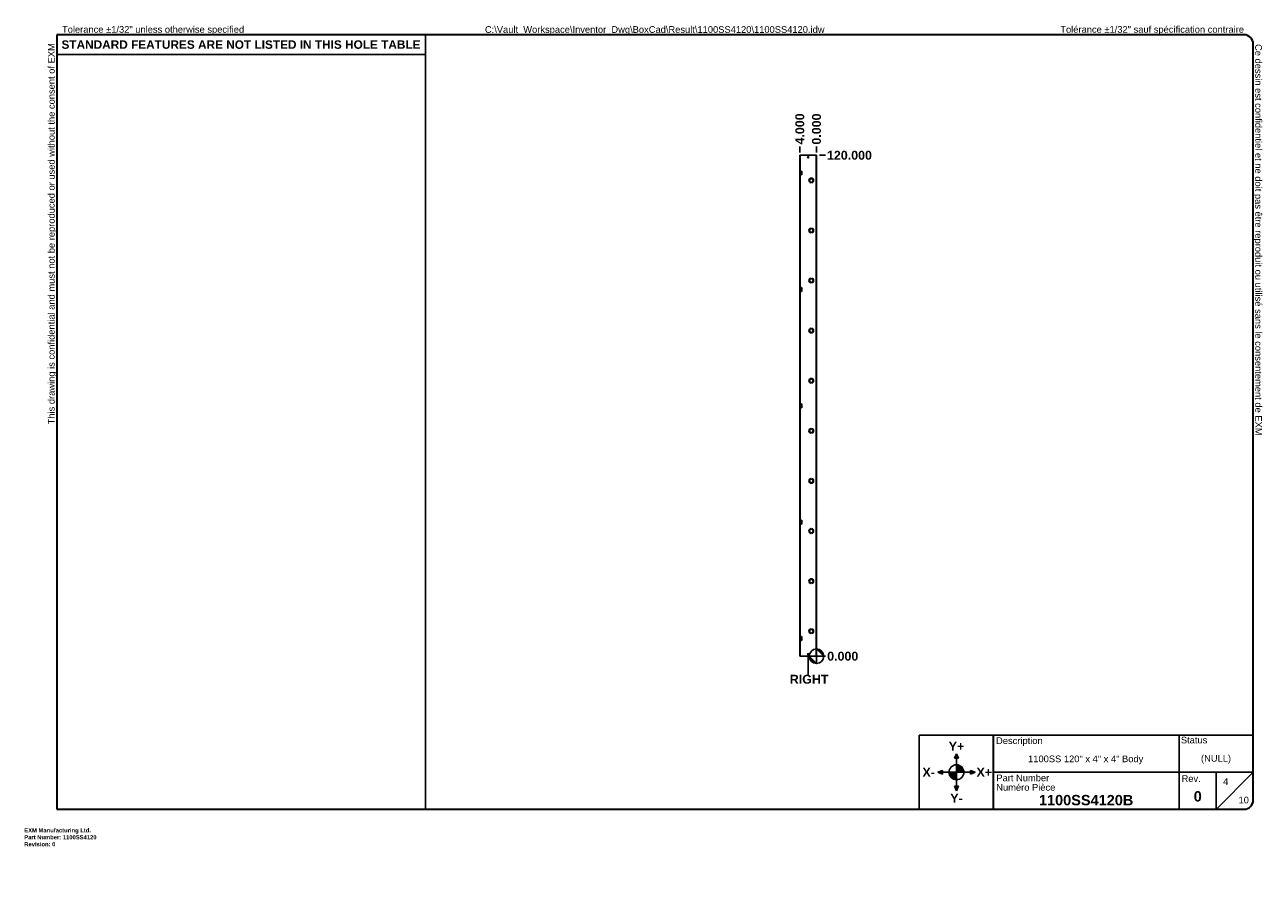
# Model space of a CAD drawing. Header units: inches. Extents: x 0 to 297, y -11 to 192.
import ezdxf

# ---------------------------------------------------------------- set-up
doc = ezdxf.new("R2010")
doc.units = ezdxf.units.IN
doc.header["$LTSCALE"] = 17.777778
doc.header["$MEASUREMENT"] = 0
doc.layers.get('0').update_dxf_attribs({"lineweight": 25})
for name, color, linetype, lineweight in [('Dimensions(ANSI)', 7, 'Continuous', 25), ('Sketch Geometry(ANSI)', 7, 'Continuous', 25), ('Symbols(ANSI)', 7, 'Continuous', 25), ('Visible Edges(ANSI)', 7, 'Continuous', 25), ('Visible Tangent Edges(ANSI)', 7, 'Continuous', 25)]:
    doc.layers.add(name, color=color, linetype=linetype, lineweight=lineweight)
doc.layers.add('Hatch', color=179, linetype='Continuous', lineweight=9, true_color=0x1e1e47)
doc.styles.add('Current-ANSI', font='arial.ttf')
doc.styles.add('Dimension-ANSI', font='arialbd.ttf')
doc.styles.get("Standard").update_dxf_attribs({"font": 'arialbd.ttf'})
doc.styles.add('Text Style44', font='arialbd.ttf')
doc.dimstyles.new('INCH-ANSI', dxfattribs={"dimscale": 17.777778, "dimtxt": 0.12, "dimasz": 0.098425, "dimexe": 0.04, "dimexo": 0.04, "dimgap": 0.031496, "dimtad": 0, "dimtih": 1, "dimtoh": 1, "dimdec": 3, "dimrnd": 1e-08, "dimzin": 0, "dimdsep": 46, "dimtxsty": 'Dimension-ANSI', "dimcen": 0.09, "dimdle": 0.312, "dimclrd": 179, "dimclre": 179, "dimclrt": 7, "dimadec": 1, "dimazin": 0, "dimtfac": 1, "dimtdec": 3, "dimtofl": 0, "dimtmove": 0, "dimatfit": 3, "dimfxl": 1, "dimtolj": 1, "dimtzin": 4, "dimlwd": 25, "dimlwe": 25, "dimarcsym": 0})
doc.dimstyles.new('INCH-ANSI-VERTICAL', dxfattribs={"dimscale": 17.777778, "dimtxt": 0.12, "dimasz": 0.098425, "dimexe": 0.04, "dimexo": 0.04, "dimgap": 0.031496, "dimtad": 0, "dimtih": 1, "dimtoh": 1, "dimdec": 3, "dimrnd": 1e-08, "dimzin": 0, "dimdsep": 46, "dimtxsty": 'Dimension-ANSI', "dimcen": 0.09, "dimdle": 0.312, "dimclrd": 179, "dimclre": 179, "dimclrt": 7, "dimadec": 1, "dimazin": 0, "dimtfac": 1, "dimtdec": 3, "dimtofl": 0, "dimtmove": 0, "dimatfit": 3, "dimfxl": 1, "dimtolj": 1, "dimtzin": 4, "dimlwd": 25, "dimlwe": 25, "dimarcsym": 0})

# ---------------------------------------------------------------- blocks, each defined once
blk = doc.blocks.new('Origin Indicator Symbol1')
at = {"layer": 'Dimensions(ANSI)'}
h = blk.add_hatch(color=7, dxfattribs=at)
edge = h.paths.add_edge_path(flags=0)
edge.add_line((10.677, 2.416), (10.776, 2.318))
edge.add_arc((10.677, 2.318), 0.0984, 0, 90)
h = blk.add_hatch(color=7, dxfattribs=at)
edge = h.paths.add_edge_path(flags=0)
edge.add_line((10.677, 2.219), (10.579, 2.318))
edge.add_arc((10.677, 2.318), 0.0984, 180, 270)
at = {"layer": 'Dimensions(ANSI)', "color": 7, "linetype": 'Continuous'}
for p, q in [((10.677, 2.416), (10.776, 2.318)), ((10.677, 2.219), (10.579, 2.318))]:
    blk.add_line(p, q, dxfattribs=at)
at = {"layer": 'Dimensions(ANSI)', "color": 7, "linetype": 'Continuous', "flags": 128}
for points in [[(10.677, 2.318), (10.776, 2.318), (10.677, 2.416), (10.677, 2.318)], [(10.677, 2.318), (10.677, 2.416), (10.677, 2.219), (10.677, 2.318)], [(10.677, 2.318), (10.677, 2.219), (10.579, 2.318), (10.677, 2.318)], [(10.677, 2.318), (10.579, 2.318), (10.677, 2.318), (10.677, 2.318)]]:
    blk.add_lwpolyline(points, dxfattribs=at)
at = {"layer": 'Dimensions(ANSI)', "color": 7, "linetype": 'Continuous'}
blk.add_circle((10.677, 2.318), 0.0984, dxfattribs=at)
for start, end in [(0, 90), (180, 270)]:
    blk.add_arc((10.677, 2.318), 0.0984, start, end, dxfattribs=at)
at = {"layer": 'Dimensions(ANSI)', "color": 7}
for points in [[(10.677, 2.318), (10.776, 2.318), (10.677, 2.416), (10.677, 2.318)], [(10.677, 2.318), (10.677, 2.416), (10.677, 2.219), (10.677, 2.318)], [(10.677, 2.318), (10.677, 2.219), (10.579, 2.318), (10.677, 2.318)], [(10.677, 2.318), (10.579, 2.318), (10.677, 2.318)]]:
    blk.add_solid(points, dxfattribs=at)
blk = doc.blocks.new('Borders EXM - B (Inch) - B')
at = {"layer": 'Sketch Geometry(ANSI)', "linetype": 'Continuous', "lineweight": 35}
for p, q in [((16.438, 10.692), (0.437, 10.692)), ((0.437, 10.692), (0.437, 0.255)), ((16.562, 0.38), (16.562, 10.567)), ((0.437, 0.255), (16.438, 0.255))]:
    blk.add_line(p, q, dxfattribs=at)
at = {"layer": 'Sketch Geometry(ANSI)'}
for p, q in [((5.406, 10.692), (5.406, 0.255)), ((0.437, 10.428), (5.406, 10.428))]:
    blk.add_line(p, q, dxfattribs=at)
at = {"layer": 'Sketch Geometry(ANSI)', "linetype": 'Continuous', "lineweight": 35}
for centre, start, end in [((16.438, 10.567), 0, 90), ((16.438, 0.38), 270, 0)]:
    blk.add_arc(centre, 0.125, start, end, dxfattribs=at)
at = {"layer": 'Symbols(ANSI)', "color": 7, "char_height": 0.09, "attachment_point": 7, "style": 'Current-ANSI'}
for s, insert, rotation in [('This drawing is confidential and must not be reproduced or used without the consent of EXM', (0.437, 5.442), 90), ('Ce dessin est confidentiel et ne doit pas être reproduit ou utilisé sans le consentement de EXM', (16.562, 10.567), 270)]:
    blk.add_mtext(s, dxfattribs=dict(at, insert=insert, rotation=rotation))
for s, insert in [('Tolerance ±1/32" unless otherwise specified', (0.509, 10.692)), ('Tolérance ±1/32" sauf spécification contraire', (13.963, 10.692))]:
    blk.add_mtext(s, dxfattribs=dict(at, insert=insert))
at = {"layer": 'Symbols(ANSI)', "color": 7, "insert": (2.921, 10.559), "char_height": 0.114, "width": 4.96908, "attachment_point": 5, "style": 'Dimension-ANSI'}
blk.add_mtext('\\fArial|b1|i0;{\\H0.1140;STANDARD FEATURES ARE NOT LISTED IN THIS HOLE TABLE}', dxfattribs=at)
at = {"layer": 'Symbols(ANSI)', "color": 7, "style": 'Current-ANSI'}
blk.add_attdef('FILENAME_AND_PATH_001', (6.208, 10.718), '', height=0.09, dxfattribs=at)
blk = doc.blocks.new('Title Blocks EXM-2 - ANSI B')
at = {"layer": 'Hatch'}
for points in [[(12.725, 0.94), (12.75, 0.94), (12.75, 1)], [(12.775, 0.94), (12.75, 1), (12.75, 0.94)], [(12.56, 0.75), (12.56, 0.775), (12.5, 0.75)], [(12.56, 0.75), (12.5, 0.75), (12.56, 0.725)], [(12.94, 0.75), (13, 0.75), (12.94, 0.775)], [(12.94, 0.75), (12.94, 0.725), (13, 0.75)], [(12.75, 0.56), (12.725, 0.56), (12.75, 0.5)], [(12.75, 0.56), (12.75, 0.5), (12.775, 0.56)]]:
    blk.add_hatch(color=7, dxfattribs=at).paths.add_polyline_path(points)
h = blk.add_hatch(color=7, dxfattribs=at)
edge = h.paths.add_edge_path()
edge.add_line((12.75, 0.85), (12.75, 0.75))
edge.add_line((12.75, 0.75), (12.85, 0.75))
edge.add_arc((12.75, 0.75), 0.1, 0, 90)
h = blk.add_hatch(color=7, dxfattribs=at)
edge = h.paths.add_edge_path()
edge.add_line((12.75, 0.65), (12.75, 0.75))
edge.add_line((12.75, 0.75), (12.65, 0.75))
edge.add_arc((12.75, 0.75), 0.1, 180, 270)
at = {"layer": 'Sketch Geometry(ANSI)'}
for p, q in [((12.249, 1.25), (16.749, 1.25)), ((12.249, 0.25), (12.249, 1.25)), ((15.749, 1.25), (15.749, 0.75)), ((16.749, 1.25), (16.749, 0.375)), ((12.75, 1), (12.725, 0.94)), ((12.725, 0.94), (12.775, 0.94)), ((12.75, 0.85), (12.75, 1)), ((12.775, 0.94), (12.75, 1)), ((12.75, 0.75), (12.75, 0.85)), ((12.5, 0.75), (12.56, 0.775)), ((12.65, 0.75), (12.5, 0.75)), ((12.56, 0.725), (12.5, 0.75)), ((12.56, 0.775), (12.56, 0.725)), ((12.75, 0.75), (12.65, 0.75)), ((12.75, 0.75), (12.85, 0.75)), ((12.75, 0.75), (12.75, 0.65)), ((12.85, 0.75), (13, 0.75)), ((13, 0.75), (12.94, 0.775)), ((12.94, 0.775), (12.94, 0.725)), ((12.94, 0.725), (13, 0.75)), ((15.749, 0.75), (13.249, 0.75)), ((16.249, 0.75), (15.749, 0.75)), ((15.749, 0.75), (15.749, 0.25)), ((16.249, 0.25), (16.249, 0.75)), ((16.249, 0.75), (16.749, 0.75)), ((16.249, 0.25), (16.749, 0.75)), ((12.775, 0.56), (12.725, 0.56)), ((12.725, 0.56), (12.75, 0.5)), ((12.75, 0.65), (12.75, 0.5)), ((12.75, 0.5), (12.775, 0.56)), ((13.249, 0.25), (12.249, 0.25)), ((16.624, 0.25), (13.249, 0.25))]:
    blk.add_line(p, q, dxfattribs=at)
at = {"layer": 'Sketch Geometry(ANSI)', "linetype": 'Continuous', "lineweight": 35}
blk.add_line((13.249, 0.25), (13.249, 1.25), dxfattribs=at)
at = {"layer": 'Sketch Geometry(ANSI)'}
blk.add_circle((12.75, 0.75), 0.1, dxfattribs=at)
blk.add_arc((16.624, 0.375), 0.125, 270, 0, dxfattribs=at)
at = {"layer": 'Symbols(ANSI)', "color": 7}
for s, insert, char_height, attachment_point, style in [('Description', (13.283, 1.103), 0.09, 7, 'Current-ANSI'), ('Status', (15.774, 1.137), 0.09, 7, 'Current-ANSI'), ('\\fArial|b1|i0;Y+', (12.75, 1.1), 0.12, 5, 'Dimension-ANSI'), ('\\fArial|b1|i0;X-', (12.375, 0.75), 0.12, 5, 'Dimension-ANSI'), ('\\fArial|b1|i0;X+', (13.125, 0.75), 0.12, 5, 'Dimension-ANSI'), ('Part Number', (13.287, 0.627), 0.09, 7, 'Current-ANSI'), ('Numéro Pièce', (13.286, 0.5), 0.09, 7, 'Current-ANSI'), ('\\fArial|b1|i0;Y-', (12.75, 0.4), 0.12, 5, 'Dimension-ANSI')]:
    blk.add_mtext(s, dxfattribs=dict(at, insert=insert, char_height=char_height, attachment_point=attachment_point, style=style))
at = {"layer": 'Symbols(ANSI)', "color": 7, "insert": (15.783, 0.618), "char_height": 0.09, "width": 0.25854, "attachment_point": 7, "style": 'Current-ANSI'}
blk.add_mtext('Rev.', dxfattribs=at)
at = {"layer": 'Symbols(ANSI)', "color": 7}
for tag, p, height, style in [('IDW_DESC_IAM_001', (13.715, 0.885), 0.09, 'Current-ANSI'), ('DESIGN_STATE_001', (16.045, 0.893), 0.09, 'Current-ANSI'), ('Sheet_Number_001', (16.344, 0.58), 0.09, 'Current-ANSI'), ('IDW_NAME_IAM_001', (13.861, 0.304), 0.14, 'Text Style44'), ('IDW_REV_001', (15.947, 0.355), 0.14, 'Text Style44'), ('Number_of_sheets_001', (16.551, 0.331), 0.09, 'Current-ANSI')]:
    blk.add_attdef(tag, p, '', height=height, dxfattribs=dict(at, style=style))
blk = doc.blocks.new('*D11')
at = {"layer": 'Defpoints', "color": 0, "linetype": 'Continuous', "transparency": 16777216}
for p in [(189.82, 41.2), (189.82, 41.2), (191.95, 41.2)]:
    blk.add_point(p, dxfattribs=at)
at = {"layer": 'Dimensions(ANSI)', "color": 179, "linetype": 'Continuous', "lineweight": 25, "true_color": 0x262658, "transparency": 16777216}
blk.add_line((190.53, 41.2), (191.95, 41.2), dxfattribs=at)
at = {"layer": 'Dimensions(ANSI)', "color": 7, "linetype": 'Continuous', "lineweight": 25, "transparency": 16777216, "insert": (196.1, 41.2), "char_height": 2.133, "attachment_point": 5, "style": 'Dimension-ANSI'}
blk.add_mtext('\\A1;0.000', dxfattribs=at)
blk = doc.blocks.new('*D12')
at = {"layer": 'Defpoints', "color": 0, "linetype": 'Continuous', "transparency": 16777216}
for p in [(189.82, 161.2), (191.95, 161.2), (189.82, 41.2)]:
    blk.add_point(p, dxfattribs=at)
at = {"layer": 'Dimensions(ANSI)', "color": 179, "linetype": 'Continuous', "lineweight": 25, "true_color": 0x262658, "transparency": 16777216}
blk.add_line((190.53, 161.2), (191.95, 161.2), dxfattribs=at)
at = {"layer": 'Dimensions(ANSI)', "color": 7, "linetype": 'Continuous', "lineweight": 25, "transparency": 16777216, "insert": (197.71, 161.2), "char_height": 2.1333, "attachment_point": 5, "style": 'Dimension-ANSI'}
blk.add_mtext('\\A1;120.000', dxfattribs=at)
blk = doc.blocks.new('*D13')
at = {"layer": 'Defpoints', "color": 0, "linetype": 'Continuous', "transparency": 16777216}
for p in [(189.82, 163.34), (189.82, 161.2), (189.82, 161.2)]:
    blk.add_point(p, dxfattribs=at)
at = {"layer": 'Dimensions(ANSI)', "color": 179, "linetype": 'Continuous', "lineweight": 25, "true_color": 0x262658, "transparency": 16777216}
blk.add_line((189.82, 161.91), (189.82, 163.34), dxfattribs=at)
at = {"layer": 'Dimensions(ANSI)', "color": 7, "linetype": 'Continuous', "lineweight": 25, "transparency": 16777216, "insert": (189.82, 167.49), "char_height": 2.133, "attachment_point": 5, "rotation": 90, "style": 'Dimension-ANSI'}
blk.add_mtext('\\A1;0.000', dxfattribs=at)
blk = doc.blocks.new('*D14')
at = {"layer": 'Defpoints', "color": 0, "linetype": 'Continuous', "transparency": 16777216}
for p in [(185.82, 163.34), (185.82, 161.2), (189.82, 161.2)]:
    blk.add_point(p, dxfattribs=at)
at = {"layer": 'Dimensions(ANSI)', "color": 179, "linetype": 'Continuous', "lineweight": 25, "true_color": 0x262658, "transparency": 16777216}
blk.add_line((185.82, 161.91), (185.82, 163.34), dxfattribs=at)
at = {"layer": 'Dimensions(ANSI)', "color": 7, "linetype": 'Continuous', "lineweight": 25, "transparency": 16777216, "insert": (185.82, 167.52), "char_height": 2.133, "attachment_point": 5, "rotation": 90, "style": 'Dimension-ANSI'}
blk.add_mtext('\\A1;4.000', dxfattribs=at)
blk = doc.blocks.new('Datum Identifier13')
at = {"layer": 'Symbols(ANSI)', "color": 7, "linetype": 'Continuous', "lineweight": 25}
for p, q in [((10.565, 2.219), (10.565, 2.318)), ((10.565, 2.219), (10.565, 2.254)), ((10.565, 2.254), (10.565, 2.07))]:
    blk.add_line(p, q, dxfattribs=at)
at = {"layer": 'Symbols(ANSI)', "color": 7, "insert": (10.317, 1.946), "char_height": 0.12, "attachment_point": 7, "style": 'Dimension-ANSI'}
blk.add_mtext('RIGHT', dxfattribs=at)

msp = doc.modelspace()

# ---------------------------------------------------------------- linework, layer by layer
at = {"layer": 'Visible Edges(ANSI)'}
for p, q in [((185.903, 161.2026), (185.817, 161.2026)), ((185.817, 157.4631), (185.817, 161.2026)), ((189.731, 161.2026), (185.903, 161.2026)), ((189.731, 161.2026), (189.817, 161.2026)), ((189.817, 161.2026), (189.817, 41.2026)), ((185.877, 157.4631), (185.817, 157.4631)), ((185.817, 157.1301), (185.817, 157.4631)), ((185.872, 157.4631), (185.872, 157.1301)), ((185.903, 157.4631), (185.877, 157.4631)), ((185.877, 157.4016), (185.877, 157.4631)), ((185.957, 157.4016), (185.877, 157.4016)), ((185.957, 157.4016), (185.957, 157.1916)), ((186.202, 157.4176), (186.327, 157.4176)), ((186.202, 156.4876), (186.202, 157.4176)), ((186.327, 157.4176), (186.327, 156.4876)), ((185.817, 157.1301), (185.877, 157.1301)), ((185.817, 156.7751), (185.817, 157.1301)), ((185.877, 156.7751), (185.817, 156.7751)), ((185.817, 156.4421), (185.817, 156.7751)), ((185.817, 156.4421), (185.877, 156.4421)), ((185.817, 129.5881), (185.817, 156.4421)), ((185.872, 156.7751), (185.872, 156.4421)), ((185.957, 157.1916), (185.877, 157.1916)), ((185.877, 157.1301), (185.877, 157.1916)), ((185.903, 157.1301), (185.877, 157.1301)), ((185.903, 156.7751), (185.877, 156.7751)), ((185.877, 156.7136), (185.877, 156.7751)), ((185.957, 156.7136), (185.877, 156.7136)), ((185.957, 156.5036), (185.877, 156.5036)), ((185.877, 156.4421), (185.877, 156.5036)), ((185.903, 156.4421), (185.877, 156.4421)), ((185.957, 156.7136), (185.957, 156.5036)), ((186.327, 156.4876), (186.202, 156.4876)), ((188.1314, 155.2426), (188.1313, 155.2426)), ((188.1313, 155.1626), (188.1314, 155.1626)), ((188.517, 155.7629), (188.517, 155.7628)), ((188.517, 154.6425), (188.517, 154.6424)), ((188.617, 155.7628), (188.617, 155.7629)), ((188.617, 154.6424), (188.617, 154.6425)), ((189.0026, 155.2426), (189.0025, 155.2426)), ((189.0025, 155.1626), (189.0026, 155.1626)), ((188.1314, 143.2426), (188.1313, 143.2426)), ((188.1313, 143.1626), (188.1314, 143.1626)), ((188.517, 143.7629), (188.517, 143.7628)), ((188.517, 142.6425), (188.517, 142.6424)), ((188.617, 143.7628), (188.617, 143.7629)), ((188.617, 142.6424), (188.617, 142.6425)), ((189.0026, 143.2426), (189.0025, 143.2426)), ((189.0025, 143.1626), (189.0026, 143.1626)), ((188.1314, 131.2426), (188.1313, 131.2426)), ((188.1313, 131.1626), (188.1314, 131.1626)), ((188.517, 131.7629), (188.517, 131.7628)), ((188.517, 130.6425), (188.517, 130.6424)), ((188.617, 131.7628), (188.617, 131.7629)), ((188.617, 130.6424), (188.617, 130.6425)), ((189.0026, 131.2426), (189.0025, 131.2426)), ((189.0025, 131.1626), (189.0026, 131.1626)), ((185.877, 129.5881), (185.817, 129.5881)), ((185.817, 129.2551), (185.817, 129.5881)), ((185.817, 129.2551), (185.877, 129.2551)), ((185.817, 128.9001), (185.817, 129.2551)), ((185.877, 128.9001), (185.817, 128.9001)), ((185.817, 128.5671), (185.817, 128.9001)), ((185.817, 128.5671), (185.877, 128.5671)), ((185.817, 101.7131), (185.817, 128.5671)), ((185.872, 129.5881), (185.872, 129.2551)), ((185.872, 128.9001), (185.872, 128.5671)), ((185.903, 129.5881), (185.877, 129.5881)), ((185.877, 129.5266), (185.877, 129.5881)), ((185.957, 129.5266), (185.877, 129.5266)), ((185.957, 129.3166), (185.877, 129.3166)), ((185.877, 129.2551), (185.877, 129.3166)), ((185.903, 129.2551), (185.877, 129.2551)), ((185.903, 128.9001), (185.877, 128.9001)), ((185.877, 128.8386), (185.877, 128.9001)), ((185.957, 128.8386), (185.877, 128.8386)), ((185.957, 128.6286), (185.877, 128.6286)), ((185.877, 128.5671), (185.877, 128.6286)), ((185.903, 128.5671), (185.877, 128.5671)), ((185.957, 129.5266), (185.957, 129.3166)), ((185.957, 128.8386), (185.957, 128.6286)), ((186.202, 129.5426), (186.327, 129.5426)), ((186.202, 128.6126), (186.202, 129.5426)), ((186.327, 128.6126), (186.202, 128.6126)), ((186.327, 129.5426), (186.327, 128.6126)), ((188.1314, 119.2426), (188.1313, 119.2426)), ((188.1313, 119.1626), (188.1314, 119.1626)), ((188.517, 119.7629), (188.517, 119.7628)), ((188.617, 119.7628), (188.617, 119.7629)), ((189.0026, 119.2426), (189.0025, 119.2426)), ((189.0025, 119.1626), (189.0026, 119.1626)), ((188.517, 118.6425), (188.517, 118.6424)), ((188.617, 118.6424), (188.617, 118.6425)), ((188.1314, 107.2426), (188.1313, 107.2426)), ((188.1313, 107.1626), (188.1314, 107.1626)), ((188.517, 107.7629), (188.517, 107.7628)), ((188.617, 107.7628), (188.617, 107.7629)), ((189.0026, 107.2426), (189.0025, 107.2426)), ((189.0025, 107.1626), (189.0026, 107.1626)), ((188.517, 106.6425), (188.517, 106.6424)), ((188.617, 106.6424), (188.617, 106.6425)), ((185.877, 101.7131), (185.817, 101.7131)), ((185.817, 101.3801), (185.817, 101.7131)), ((185.817, 101.3801), (185.877, 101.3801)), ((185.817, 101.0251), (185.817, 101.3801)), ((185.877, 101.0251), (185.817, 101.0251)), ((185.817, 100.6921), (185.817, 101.0251)), ((185.872, 101.7131), (185.872, 101.3801)), ((185.872, 101.0251), (185.872, 100.6921)), ((185.903, 101.7131), (185.877, 101.7131)), ((185.877, 101.6516), (185.877, 101.7131)), ((185.957, 101.6516), (185.877, 101.6516)), ((185.957, 101.4416), (185.877, 101.4416)), ((185.877, 101.3801), (185.877, 101.4416)), ((185.903, 101.3801), (185.877, 101.3801)), ((185.903, 101.0251), (185.877, 101.0251)), ((185.877, 100.9636), (185.877, 101.0251)), ((185.957, 100.9636), (185.877, 100.9636)), ((185.957, 101.6516), (185.957, 101.4416)), ((185.957, 100.9636), (185.957, 100.7536)), ((186.202, 101.6676), (186.327, 101.6676)), ((186.202, 100.7376), (186.202, 101.6676)), ((186.327, 101.6676), (186.327, 100.7376)), ((185.817, 100.6921), (185.877, 100.6921)), ((185.817, 73.8381), (185.817, 100.6921)), ((185.957, 100.7536), (185.877, 100.7536)), ((185.877, 100.6921), (185.877, 100.7536)), ((185.903, 100.6921), (185.877, 100.6921)), ((186.327, 100.7376), (186.202, 100.7376)), ((188.1314, 95.2426), (188.1313, 95.2426)), ((188.1313, 95.1626), (188.1314, 95.1626)), ((188.517, 95.7629), (188.517, 95.7628)), ((188.617, 95.7628), (188.617, 95.7629)), ((189.0026, 95.2426), (189.0025, 95.2426)), ((189.0025, 95.1626), (189.0026, 95.1626)), ((188.517, 94.6425), (188.517, 94.6424)), ((188.617, 94.6424), (188.617, 94.6425)), ((188.1314, 83.2426), (188.1313, 83.2426)), ((188.1313, 83.1626), (188.1314, 83.1626)), ((188.517, 83.7629), (188.517, 83.7628)), ((188.617, 83.7628), (188.617, 83.7629)), ((189.0026, 83.2426), (189.0025, 83.2426)), ((189.0025, 83.1626), (189.0026, 83.1626)), ((188.517, 82.6425), (188.517, 82.6424)), ((188.617, 82.6424), (188.617, 82.6425)), ((185.877, 73.8381), (185.817, 73.8381)), ((185.817, 73.5051), (185.817, 73.8381)), ((185.817, 73.5051), (185.877, 73.5051)), ((185.817, 73.1501), (185.817, 73.5051)), ((185.877, 73.1501), (185.817, 73.1501)), ((185.817, 72.8171), (185.817, 73.1501)), ((185.817, 72.8171), (185.877, 72.8171)), ((185.817, 45.9631), (185.817, 72.8171)), ((185.872, 73.8381), (185.872, 73.5051)), ((185.872, 73.1501), (185.872, 72.8171)), ((185.903, 73.8381), (185.877, 73.8381)), ((185.877, 73.7766), (185.877, 73.8381)), ((185.957, 73.7766), (185.877, 73.7766)), ((185.957, 73.5666), (185.877, 73.5666)), ((185.877, 73.5051), (185.877, 73.5666)), ((185.903, 73.5051), (185.877, 73.5051)), ((185.903, 73.1501), (185.877, 73.1501)), ((185.877, 73.0886), (185.877, 73.1501)), ((185.957, 73.0886), (185.877, 73.0886)), ((185.957, 72.8786), (185.877, 72.8786)), ((185.877, 72.8171), (185.877, 72.8786)), ((185.903, 72.8171), (185.877, 72.8171)), ((185.957, 73.7766), (185.957, 73.5666)), ((185.957, 73.0886), (185.957, 72.8786)), ((186.202, 73.7926), (186.327, 73.7926)), ((186.202, 72.8626), (186.202, 73.7926)), ((186.327, 72.8626), (186.202, 72.8626)), ((186.327, 73.7926), (186.327, 72.8626)), ((188.1314, 71.2426), (188.1313, 71.2426)), ((188.517, 71.7629), (188.517, 71.7628)), ((188.617, 71.7628), (188.617, 71.7629)), ((189.0026, 71.2426), (189.0025, 71.2426)), ((188.1313, 71.1626), (188.1314, 71.1626)), ((188.517, 70.6425), (188.517, 70.6424)), ((188.617, 70.6424), (188.617, 70.6425)), ((189.0025, 71.1626), (189.0026, 71.1626)), ((188.517, 59.7629), (188.517, 59.7628)), ((188.617, 59.7628), (188.617, 59.7629)), ((188.1314, 59.2426), (188.1313, 59.2426)), ((188.1313, 59.1626), (188.1314, 59.1626)), ((188.517, 58.6425), (188.517, 58.6424)), ((188.617, 58.6424), (188.617, 58.6425)), ((189.0026, 59.2426), (189.0025, 59.2426)), ((189.0025, 59.1626), (189.0026, 59.1626)), ((188.517, 47.7629), (188.517, 47.7628)), ((188.617, 47.7628), (188.617, 47.7629)), ((185.877, 45.9631), (185.817, 45.9631)), ((185.817, 45.6301), (185.817, 45.9631)), ((185.817, 45.2751), (185.817, 45.6301)), ((185.817, 45.6301), (185.877, 45.6301)), ((185.817, 44.9421), (185.817, 45.2751)), ((185.877, 45.2751), (185.817, 45.2751)), ((185.817, 41.2026), (185.817, 44.9421)), ((185.817, 44.9421), (185.877, 44.9421)), ((185.872, 45.9631), (185.872, 45.6301)), ((185.872, 45.2751), (185.872, 44.9421)), ((185.903, 45.9631), (185.877, 45.9631)), ((185.877, 45.9016), (185.877, 45.9631)), ((185.957, 45.9016), (185.877, 45.9016)), ((185.957, 45.6916), (185.877, 45.6916)), ((185.877, 45.6301), (185.877, 45.6916)), ((185.903, 45.6301), (185.877, 45.6301)), ((185.903, 45.2751), (185.877, 45.2751)), ((185.877, 45.2136), (185.877, 45.2751)), ((185.957, 45.2136), (185.877, 45.2136)), ((185.957, 45.0036), (185.877, 45.0036)), ((185.877, 44.9421), (185.877, 45.0036)), ((185.903, 44.9421), (185.877, 44.9421)), ((185.957, 45.9016), (185.957, 45.6916)), ((185.957, 45.2136), (185.957, 45.0036)), ((186.202, 45.9176), (186.327, 45.9176)), ((186.202, 44.9876), (186.202, 45.9176)), ((186.327, 44.9876), (186.202, 44.9876)), ((186.327, 45.9176), (186.327, 44.9876)), ((188.1314, 47.2426), (188.1313, 47.2426)), ((188.1313, 47.1626), (188.1314, 47.1626)), ((188.517, 46.6425), (188.517, 46.6424)), ((188.617, 46.6424), (188.617, 46.6425)), ((189.0026, 47.2426), (189.0025, 47.2426)), ((189.0025, 47.1626), (189.0026, 47.1626)), ((185.817, 41.2026), (185.903, 41.2026)), ((185.903, 41.2026), (189.731, 41.2026)), ((189.731, 41.2026), (189.817, 41.2026))]:
    msp.add_line(p, q, dxfattribs=at)
for centre in [(187.817, 160.7026), (187.817, 41.7026)]:
    msp.add_circle(centre, 0.1405, dxfattribs=at)
for centre, radius, start, end in [((188.567, 155.2026), 0.5625, 95.099689, 264.900311), ((188.567, 155.2026), 0.5624, 95.100598, 264.899402), ((188.567, 155.2026), 0.4375, 5.245797, 174.754203), ((188.567, 155.2026), 0.4375, 185.245797, 354.754203), ((188.567, 155.2026), 0.4374, 5.247, 174.753), ((188.567, 155.2026), 0.4374, 185.247, 354.753), ((188.567, 155.2026), 0.5625, 275.099689, 84.900311), ((188.567, 155.2026), 0.5624, 275.100598, 84.899402), ((188.567, 143.2026), 0.5625, 95.099689, 264.900311), ((188.567, 143.2026), 0.5624, 95.100598, 264.899402), ((188.567, 143.2026), 0.4375, 5.245797, 174.754203), ((188.567, 143.2026), 0.4375, 185.245797, 354.754203), ((188.567, 143.2026), 0.4374, 5.247, 174.753), ((188.567, 143.2026), 0.4374, 185.247, 354.753), ((188.567, 143.2026), 0.5625, 275.099689, 84.900311), ((188.567, 143.2026), 0.5624, 275.100598, 84.899402), ((188.567, 131.2026), 0.5625, 95.099689, 264.900311), ((188.567, 131.2026), 0.5624, 95.100598, 264.899402), ((188.567, 131.2026), 0.4375, 5.245797, 174.754203), ((188.567, 131.2026), 0.4375, 185.245797, 354.754203), ((188.567, 131.2026), 0.4374, 5.247, 174.753), ((188.567, 131.2026), 0.4374, 185.247, 354.753), ((188.567, 131.2026), 0.5625, 275.099689, 84.900311), ((188.567, 131.2026), 0.5624, 275.100598, 84.899402), ((188.567, 119.2026), 0.5625, 95.099689, 264.900311), ((188.567, 119.2026), 0.5624, 95.100598, 264.899402), ((188.567, 119.2026), 0.4375, 5.245797, 174.754203), ((188.567, 119.2026), 0.4375, 185.245797, 354.754203), ((188.567, 119.2026), 0.4374, 5.247, 174.753), ((188.567, 119.2026), 0.4374, 185.247, 354.753), ((188.567, 119.2026), 0.5625, 275.099689, 84.900311), ((188.567, 119.2026), 0.5624, 275.100598, 84.899402), ((188.567, 107.2026), 0.5625, 95.099689, 264.900311), ((188.567, 107.2026), 0.5624, 95.100598, 264.899402), ((188.567, 107.2026), 0.4375, 5.245797, 174.754203), ((188.567, 107.2026), 0.4375, 185.245797, 354.754203), ((188.567, 107.2026), 0.4374, 5.247, 174.753), ((188.567, 107.2026), 0.4374, 185.247, 354.753), ((188.567, 107.2026), 0.5625, 275.099689, 84.900311), ((188.567, 107.2026), 0.5624, 275.100598, 84.899402), ((188.567, 95.2026), 0.5625, 95.099689, 264.900311), ((188.567, 95.2026), 0.5624, 95.100598, 264.899402), ((188.567, 95.2026), 0.4375, 5.245797, 174.754203), ((188.567, 95.2026), 0.4375, 185.245797, 354.754203), ((188.567, 95.2026), 0.4374, 5.247, 174.753), ((188.567, 95.2026), 0.4374, 185.247, 354.753), ((188.567, 95.2026), 0.5625, 275.099689, 84.900311), ((188.567, 95.2026), 0.5624, 275.100598, 84.899402), ((188.567, 83.2026), 0.5625, 95.099689, 264.900311), ((188.567, 83.2026), 0.5624, 95.100598, 264.899402), ((188.567, 83.2026), 0.4375, 5.245797, 174.754203), ((188.567, 83.2026), 0.4375, 185.245797, 354.754203), ((188.567, 83.2026), 0.4374, 5.247, 174.753), ((188.567, 83.2026), 0.4374, 185.247, 354.753), ((188.567, 83.2026), 0.5625, 275.099689, 84.900311), ((188.567, 83.2026), 0.5624, 275.100598, 84.899402), ((188.567, 71.2026), 0.5625, 95.099689, 264.900311), ((188.567, 71.2026), 0.5624, 95.100598, 264.899402), ((188.567, 71.2026), 0.4375, 5.245797, 174.754203), ((188.567, 71.2026), 0.4374, 5.247, 174.753), ((188.567, 71.2026), 0.5625, 275.099689, 84.900311), ((188.567, 71.2026), 0.5624, 275.100598, 84.899402), ((188.567, 71.2026), 0.4375, 185.245797, 354.754203), ((188.567, 71.2026), 0.4374, 185.247, 354.753), ((188.567, 59.2026), 0.5625, 95.099689, 264.900311), ((188.567, 59.2026), 0.5624, 95.100598, 264.899402), ((188.567, 59.2026), 0.4375, 5.245797, 174.754203), ((188.567, 59.2026), 0.4374, 5.247, 174.753), ((188.567, 59.2026), 0.5625, 275.099689, 84.900311), ((188.567, 59.2026), 0.5624, 275.100598, 84.899402), ((188.567, 59.2026), 0.4375, 185.245797, 354.754203), ((188.567, 59.2026), 0.4374, 185.247, 354.753), ((188.567, 47.2026), 0.5625, 95.099689, 264.900311), ((188.567, 47.2026), 0.5624, 95.100598, 264.899402), ((188.567, 47.2026), 0.4375, 5.245797, 174.754203), ((188.567, 47.2026), 0.4374, 5.247, 174.753), ((188.567, 47.2026), 0.5625, 275.099689, 84.900311), ((188.567, 47.2026), 0.5624, 275.100598, 84.899402), ((188.567, 47.2026), 0.4375, 185.245797, 354.754203), ((188.567, 47.2026), 0.4374, 185.247, 354.753)]:
    msp.add_arc(centre, radius, start, end, dxfattribs=at)
at = {"layer": 'Visible Tangent Edges(ANSI)'}
for p, q in [((185.903, 161.2026), (185.903, 157.4631)), ((189.731, 41.2026), (189.731, 161.2026)), ((185.903, 157.4016), (185.903, 157.1916)), ((185.903, 157.1301), (185.903, 156.7751)), ((185.903, 156.7136), (185.903, 156.5036)), ((185.903, 156.4421), (185.903, 129.5881)), ((185.903, 129.5266), (185.903, 129.3166)), ((185.903, 129.2551), (185.903, 128.9001)), ((185.903, 128.8386), (185.903, 128.6286)), ((185.903, 128.5671), (185.903, 101.7131)), ((185.903, 101.6516), (185.903, 101.4416)), ((185.903, 101.3801), (185.903, 101.0251)), ((185.903, 100.9636), (185.903, 100.7536)), ((185.903, 100.6921), (185.903, 73.8381)), ((185.903, 73.7766), (185.903, 73.5666)), ((185.903, 73.5051), (185.903, 73.1501)), ((185.903, 73.0886), (185.903, 72.8786)), ((185.903, 72.8171), (185.903, 45.9631)), ((185.903, 45.9016), (185.903, 45.6916)), ((185.903, 45.6301), (185.903, 45.2751)), ((185.903, 45.2136), (185.903, 45.0036)), ((185.903, 44.9421), (185.903, 41.2026))]:
    msp.add_line(p, q, dxfattribs=at)

# ---------------------------------------------------------------- block references
at = {"xscale": 17.77777777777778, "yscale": 17.77777777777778, "zscale": 17.77777777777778}
for name, p, values in [('Borders EXM - B (Inch) - B', (0, 0), {'FILENAME_AND_PATH_001': 'C:\\Vault_Workspace\\Inventor_Dwg\\BoxCad\\Result\\1100SS4120\\1100SS4120.idw'}), ('Title Blocks EXM-2 - ANSI B', (-3.3124, 0.0808), {'IDW_REV_001': '0', 'Sheet_Number_001': '4', 'Number_of_sheets_001': '10', 'IDW_DESC_IAM_001': '1100SS 120" x 4" x 4" Body', 'DESIGN_STATE_001': '(NULL)', 'IDW_NAME_IAM_001': '1100SS4120B'})]:
    msp.add_blockref(name, p, dxfattribs=at).add_auto_attribs(values)
at = {"layer": 'Dimensions(ANSI)', "xscale": 17.77777777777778, "yscale": 17.77777777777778, "zscale": 17.77777777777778}
msp.add_blockref('Origin Indicator Symbol1', (0, 0), dxfattribs=at)
at = {"layer": 'Symbols(ANSI)', "xscale": 17.77777777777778, "yscale": 17.77777777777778, "zscale": 17.77777777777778}
msp.add_blockref('Datum Identifier13', (0, 0), dxfattribs=at)

# ---------------------------------------------------------------- texts
at = {"insert": (0, 0), "char_height": 1, "attachment_point": 1}
msp.add_mtext_dynamic_manual_height_columns('EXM Manufacturing Ltd.\\PPart Number: 1100SS4120\\PRevision: 0', width=6.990976, gutter_width=1, heights=[0], dxfattribs=at).dxf.set("width", 100)

# ---------------------------------------------------------------- dimensions: what is measured, and where the dimension line sits
at = {"layer": 'Dimensions(ANSI)', "color": 179, "linetype": 'Continuous', "lineweight": 25, "true_color": 0x262658}
for feature_location, offset, dtype, origin, dimstyle, picture, middle in [((185.817, 161.2026), (0, 2.1333), 1, (189.817, 161.2026), 'INCH-ANSI-VERTICAL', '*D14', (185.817, 167.5237)), ((189.8169554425, 161.2026357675), (0, 2.1333333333), 1, (189.8169554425, 161.2026357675), 'INCH-ANSI-VERTICAL', '*D13', (189.8169554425, 167.4888051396)), ((189.817, 161.2026), (2.1333, 0), 0, (189.817, 41.2026), 'INCH-ANSI', '*D12', (197.7053, 161.2026)), ((189.8169554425, 41.2026357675), (2.1333333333, 0), 0, (189.8169554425, 41.2026357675), 'INCH-ANSI', '*D11', (196.1031248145, 41.2026357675))]:
    dim = msp.add_ordinate_dim(feature_location=feature_location, offset=offset, dtype=dtype, origin=origin, dimstyle=dimstyle, override={"dimgap": 0.031496, "dimtad": 0, "dimdec": 3, "dimtol": 0, "dimlim": 0, "dimtp": 0, "dimtm": 0, "dimtdec": 3}, dxfattribs=at)
    dim.commit()
    dim.dimension.update_dxf_attribs({"geometry": picture, "text_midpoint": middle})

doc.saveas('drawing.dxf')
